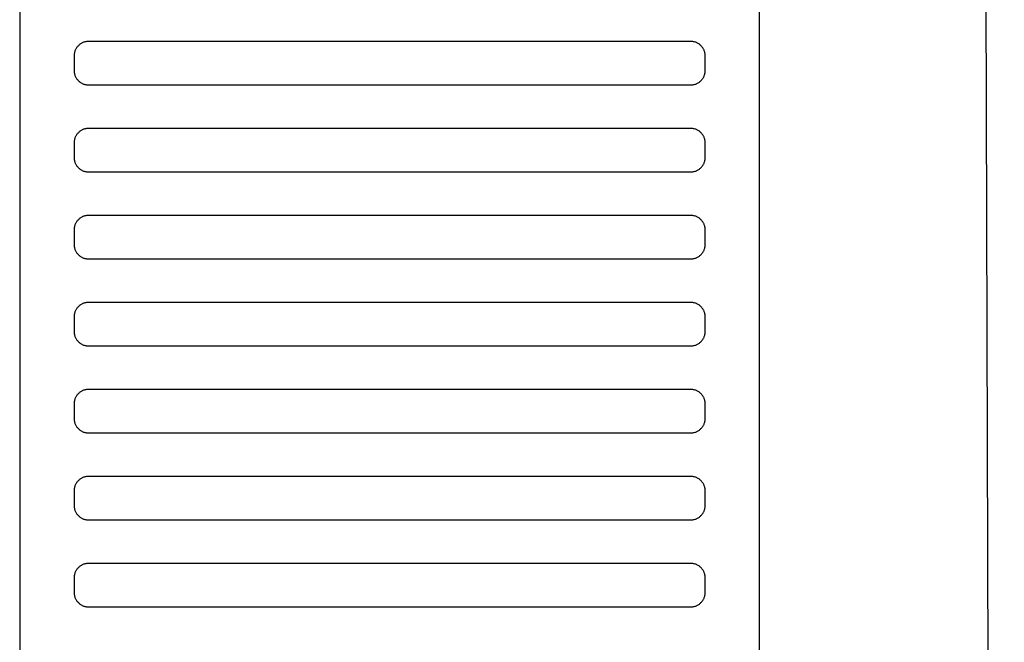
# Model space of a CAD drawing. Header units: millimetres. Extents: x -32221 to 212500, y 31663 to 93766.
# Tile 171 of 256: x 26523 to 26659, y 60216 to 60302. Entities that reach past the tile are written whole.
import ezdxf

# ---------------------------------------------------------------- set-up
doc = ezdxf.new("R2010")
doc.units = ezdxf.units.MM
doc.layers.add('Sciany', color=250, linetype='Continuous')
doc.layers.add('Wyposazenie', color=250, linetype='Continuous')

msp = doc.modelspace()

# ---------------------------------------------------------------- linework, layer by layer
at = {"layer": 'Sciany'}
msp.add_line((26651.608, 61702.056), (26658.56, 59494.939), dxfattribs=at)
at = {"layer": 'Wyposazenie'}
for points in [[(26624.827, 59922.631), (26624.827, 61437.591), (26522.827, 61437.591), (26522.827, 59922.631)], [(26615.327, 60292.591), (26615.43, 60292.593), (26615.531, 60292.601), (26615.631, 60292.614), (26615.73, 60292.632), (26615.827, 60292.654), (26615.921, 60292.681), (26616.014, 60292.712), (26616.105, 60292.748), (26616.194, 60292.788), (26616.28, 60292.832), (26616.364, 60292.881), (26616.445, 60292.933), (26616.523, 60292.988), (26616.599, 60293.048), (26616.671, 60293.111), (26616.741, 60293.177), (26616.807, 60293.246), (26616.87, 60293.319), (26616.929, 60293.395), (26616.985, 60293.473), (26617.037, 60293.554), (26617.085, 60293.638), (26617.13, 60293.724), (26617.17, 60293.813), (26617.206, 60293.904), (26617.237, 60293.996), (26617.264, 60294.091), (26617.286, 60294.188), (26617.304, 60294.287), (26617.317, 60294.387), (26617.324, 60294.488), (26617.327, 60294.591), (26617.327, 60296.591), (26617.324, 60296.694), (26617.317, 60296.795), (26617.304, 60296.895), (26617.286, 60296.994), (26617.264, 60297.09), (26617.237, 60297.185), (26617.206, 60297.278), (26617.17, 60297.369), (26617.13, 60297.457), (26617.085, 60297.544), (26617.037, 60297.627), (26616.985, 60297.709), (26616.929, 60297.787), (26616.87, 60297.863), (26616.807, 60297.935), (26616.741, 60298.005), (26616.671, 60298.071), (26616.599, 60298.134), (26616.523, 60298.193), (26616.445, 60298.249), (26616.364, 60298.301), (26616.28, 60298.349), (26616.194, 60298.393), (26616.105, 60298.434), (26616.014, 60298.469), (26615.921, 60298.501), (26615.827, 60298.528), (26615.73, 60298.55), (26615.631, 60298.568), (26615.531, 60298.581), (26615.43, 60298.588), (26615.327, 60298.591), (26532.327, 60298.591), (26532.224, 60298.588), (26532.123, 60298.581), (26532.023, 60298.568), (26531.924, 60298.55), (26531.828, 60298.528), (26531.733, 60298.501), (26531.64, 60298.469), (26531.549, 60298.434), (26531.46, 60298.393), (26531.374, 60298.349), (26531.29, 60298.301), (26531.209, 60298.249), (26531.131, 60298.193), (26531.055, 60298.134), (26530.983, 60298.071), (26530.913, 60298.005), (26530.847, 60297.935), (26530.784, 60297.863), (26530.725, 60297.787), (26530.669, 60297.709), (26530.617, 60297.627), (26530.569, 60297.544), (26530.524, 60297.457), (26530.484, 60297.369), (26530.448, 60297.278), (26530.417, 60297.185), (26530.39, 60297.09), (26530.368, 60296.994), (26530.35, 60296.895), (26530.337, 60296.795), (26530.33, 60296.694), (26530.327, 60296.591), (26530.327, 60294.591), (26530.33, 60294.488), (26530.337, 60294.387), (26530.35, 60294.287), (26530.368, 60294.188), (26530.39, 60294.091), (26530.417, 60293.996), (26530.448, 60293.904), (26530.484, 60293.813), (26530.524, 60293.724), (26530.569, 60293.638), (26530.617, 60293.554), (26530.669, 60293.473), (26530.725, 60293.395), (26530.784, 60293.319), (26530.847, 60293.246), (26530.913, 60293.177), (26530.983, 60293.111), (26531.055, 60293.048), (26531.131, 60292.988), (26531.209, 60292.933), (26531.29, 60292.881), (26531.374, 60292.832), (26531.46, 60292.788), (26531.549, 60292.748), (26531.64, 60292.712), (26531.733, 60292.681), (26531.828, 60292.654), (26531.924, 60292.632), (26532.023, 60292.614), (26532.123, 60292.601), (26532.224, 60292.593), (26532.327, 60292.591)], [(26615.327, 60280.591), (26615.43, 60280.593), (26615.531, 60280.601), (26615.631, 60280.614), (26615.73, 60280.632), (26615.827, 60280.654), (26615.921, 60280.681), (26616.014, 60280.712), (26616.105, 60280.748), (26616.194, 60280.788), (26616.28, 60280.832), (26616.364, 60280.881), (26616.445, 60280.933), (26616.523, 60280.988), (26616.599, 60281.048), (26616.671, 60281.111), (26616.741, 60281.177), (26616.807, 60281.246), (26616.87, 60281.319), (26616.929, 60281.395), (26616.985, 60281.473), (26617.037, 60281.554), (26617.085, 60281.638), (26617.13, 60281.724), (26617.17, 60281.813), (26617.206, 60281.904), (26617.237, 60281.996), (26617.264, 60282.091), (26617.286, 60282.188), (26617.304, 60282.287), (26617.317, 60282.387), (26617.324, 60282.488), (26617.327, 60282.591), (26617.327, 60284.591), (26617.324, 60284.694), (26617.317, 60284.795), (26617.304, 60284.895), (26617.286, 60284.994), (26617.264, 60285.09), (26617.237, 60285.185), (26617.206, 60285.278), (26617.17, 60285.369), (26617.13, 60285.457), (26617.085, 60285.544), (26617.037, 60285.627), (26616.985, 60285.709), (26616.929, 60285.787), (26616.87, 60285.863), (26616.807, 60285.935), (26616.741, 60286.005), (26616.671, 60286.071), (26616.599, 60286.134), (26616.523, 60286.193), (26616.445, 60286.249), (26616.364, 60286.301), (26616.28, 60286.349), (26616.194, 60286.393), (26616.105, 60286.434), (26616.014, 60286.469), (26615.921, 60286.501), (26615.827, 60286.528), (26615.73, 60286.55), (26615.631, 60286.568), (26615.531, 60286.581), (26615.43, 60286.588), (26615.327, 60286.591), (26532.327, 60286.591), (26532.224, 60286.588), (26532.123, 60286.581), (26532.023, 60286.568), (26531.924, 60286.55), (26531.828, 60286.528), (26531.733, 60286.501), (26531.64, 60286.469), (26531.549, 60286.434), (26531.46, 60286.393), (26531.374, 60286.349), (26531.29, 60286.301), (26531.209, 60286.249), (26531.131, 60286.193), (26531.055, 60286.134), (26530.983, 60286.071), (26530.913, 60286.005), (26530.847, 60285.935), (26530.784, 60285.863), (26530.725, 60285.787), (26530.669, 60285.709), (26530.617, 60285.627), (26530.569, 60285.544), (26530.524, 60285.457), (26530.484, 60285.369), (26530.448, 60285.278), (26530.417, 60285.185), (26530.39, 60285.09), (26530.368, 60284.994), (26530.35, 60284.895), (26530.337, 60284.795), (26530.33, 60284.694), (26530.327, 60284.591), (26530.327, 60282.591), (26530.33, 60282.488), (26530.337, 60282.387), (26530.35, 60282.287), (26530.368, 60282.188), (26530.39, 60282.091), (26530.417, 60281.996), (26530.448, 60281.904), (26530.484, 60281.813), (26530.524, 60281.724), (26530.569, 60281.638), (26530.617, 60281.554), (26530.669, 60281.473), (26530.725, 60281.395), (26530.784, 60281.319), (26530.847, 60281.246), (26530.913, 60281.177), (26530.983, 60281.111), (26531.055, 60281.048), (26531.131, 60280.988), (26531.209, 60280.933), (26531.29, 60280.881), (26531.374, 60280.832), (26531.46, 60280.788), (26531.549, 60280.748), (26531.64, 60280.712), (26531.733, 60280.681), (26531.828, 60280.654), (26531.924, 60280.632), (26532.023, 60280.614), (26532.123, 60280.601), (26532.224, 60280.593), (26532.327, 60280.591)], [(26615.327, 60268.591), (26615.43, 60268.593), (26615.531, 60268.601), (26615.631, 60268.614), (26615.73, 60268.632), (26615.827, 60268.654), (26615.921, 60268.681), (26616.014, 60268.712), (26616.105, 60268.748), (26616.194, 60268.788), (26616.28, 60268.832), (26616.364, 60268.881), (26616.445, 60268.933), (26616.523, 60268.988), (26616.599, 60269.048), (26616.671, 60269.111), (26616.741, 60269.177), (26616.807, 60269.246), (26616.87, 60269.319), (26616.929, 60269.395), (26616.985, 60269.473), (26617.037, 60269.554), (26617.085, 60269.638), (26617.13, 60269.724), (26617.17, 60269.813), (26617.206, 60269.904), (26617.237, 60269.996), (26617.264, 60270.091), (26617.286, 60270.188), (26617.304, 60270.287), (26617.317, 60270.387), (26617.324, 60270.488), (26617.327, 60270.591), (26617.327, 60272.591), (26617.324, 60272.694), (26617.317, 60272.795), (26617.304, 60272.895), (26617.286, 60272.994), (26617.264, 60273.09), (26617.237, 60273.185), (26617.206, 60273.278), (26617.17, 60273.369), (26617.13, 60273.457), (26617.085, 60273.544), (26617.037, 60273.627), (26616.985, 60273.709), (26616.929, 60273.787), (26616.87, 60273.863), (26616.807, 60273.935), (26616.741, 60274.005), (26616.671, 60274.071), (26616.599, 60274.134), (26616.523, 60274.193), (26616.445, 60274.249), (26616.364, 60274.301), (26616.28, 60274.349), (26616.194, 60274.393), (26616.105, 60274.434), (26616.014, 60274.469), (26615.921, 60274.501), (26615.827, 60274.528), (26615.73, 60274.55), (26615.631, 60274.568), (26615.531, 60274.581), (26615.43, 60274.588), (26615.327, 60274.591), (26532.327, 60274.591), (26532.224, 60274.588), (26532.123, 60274.581), (26532.023, 60274.568), (26531.924, 60274.55), (26531.828, 60274.528), (26531.733, 60274.501), (26531.64, 60274.469), (26531.549, 60274.434), (26531.46, 60274.393), (26531.374, 60274.349), (26531.29, 60274.301), (26531.209, 60274.249), (26531.131, 60274.193), (26531.055, 60274.134), (26530.983, 60274.071), (26530.913, 60274.005), (26530.847, 60273.935), (26530.784, 60273.863), (26530.725, 60273.787), (26530.669, 60273.709), (26530.617, 60273.627), (26530.569, 60273.544), (26530.524, 60273.457), (26530.484, 60273.369), (26530.448, 60273.278), (26530.417, 60273.185), (26530.39, 60273.09), (26530.368, 60272.994), (26530.35, 60272.895), (26530.337, 60272.795), (26530.33, 60272.694), (26530.327, 60272.591), (26530.327, 60270.591), (26530.33, 60270.488), (26530.337, 60270.387), (26530.35, 60270.287), (26530.368, 60270.188), (26530.39, 60270.091), (26530.417, 60269.996), (26530.448, 60269.904), (26530.484, 60269.813), (26530.524, 60269.724), (26530.569, 60269.638), (26530.617, 60269.554), (26530.669, 60269.473), (26530.725, 60269.395), (26530.784, 60269.319), (26530.847, 60269.246), (26530.913, 60269.177), (26530.983, 60269.111), (26531.055, 60269.048), (26531.131, 60268.988), (26531.209, 60268.933), (26531.29, 60268.881), (26531.374, 60268.832), (26531.46, 60268.788), (26531.549, 60268.748), (26531.64, 60268.712), (26531.733, 60268.681), (26531.828, 60268.654), (26531.924, 60268.632), (26532.023, 60268.614), (26532.123, 60268.601), (26532.224, 60268.593), (26532.327, 60268.591)], [(26615.327, 60256.591), (26615.43, 60256.593), (26615.531, 60256.601), (26615.631, 60256.614), (26615.73, 60256.632), (26615.827, 60256.654), (26615.921, 60256.681), (26616.014, 60256.712), (26616.105, 60256.748), (26616.194, 60256.788), (26616.28, 60256.832), (26616.364, 60256.881), (26616.445, 60256.933), (26616.523, 60256.988), (26616.599, 60257.048), (26616.671, 60257.111), (26616.741, 60257.177), (26616.807, 60257.246), (26616.87, 60257.319), (26616.929, 60257.395), (26616.985, 60257.473), (26617.037, 60257.554), (26617.085, 60257.638), (26617.13, 60257.724), (26617.17, 60257.813), (26617.206, 60257.904), (26617.237, 60257.996), (26617.264, 60258.091), (26617.286, 60258.188), (26617.304, 60258.287), (26617.317, 60258.387), (26617.324, 60258.488), (26617.327, 60258.591), (26617.327, 60260.591), (26617.324, 60260.694), (26617.317, 60260.795), (26617.304, 60260.895), (26617.286, 60260.994), (26617.264, 60261.09), (26617.237, 60261.185), (26617.206, 60261.278), (26617.17, 60261.369), (26617.13, 60261.457), (26617.085, 60261.544), (26617.037, 60261.627), (26616.985, 60261.709), (26616.929, 60261.787), (26616.87, 60261.863), (26616.807, 60261.935), (26616.741, 60262.005), (26616.671, 60262.071), (26616.599, 60262.134), (26616.523, 60262.193), (26616.445, 60262.249), (26616.364, 60262.301), (26616.28, 60262.349), (26616.194, 60262.393), (26616.105, 60262.434), (26616.014, 60262.469), (26615.921, 60262.501), (26615.827, 60262.528), (26615.73, 60262.55), (26615.631, 60262.568), (26615.531, 60262.581), (26615.43, 60262.588), (26615.327, 60262.591), (26532.327, 60262.591), (26532.224, 60262.588), (26532.123, 60262.581), (26532.023, 60262.568), (26531.924, 60262.55), (26531.828, 60262.528), (26531.733, 60262.501), (26531.64, 60262.469), (26531.549, 60262.434), (26531.46, 60262.393), (26531.374, 60262.349), (26531.29, 60262.301), (26531.209, 60262.249), (26531.131, 60262.193), (26531.055, 60262.134), (26530.983, 60262.071), (26530.913, 60262.005), (26530.847, 60261.935), (26530.784, 60261.863), (26530.725, 60261.787), (26530.669, 60261.709), (26530.617, 60261.627), (26530.569, 60261.544), (26530.524, 60261.457), (26530.484, 60261.369), (26530.448, 60261.278), (26530.417, 60261.185), (26530.39, 60261.09), (26530.368, 60260.994), (26530.35, 60260.895), (26530.337, 60260.795), (26530.33, 60260.694), (26530.327, 60260.591), (26530.327, 60258.591), (26530.33, 60258.488), (26530.337, 60258.387), (26530.35, 60258.287), (26530.368, 60258.188), (26530.39, 60258.091), (26530.417, 60257.996), (26530.448, 60257.904), (26530.484, 60257.813), (26530.524, 60257.724), (26530.569, 60257.638), (26530.617, 60257.554), (26530.669, 60257.473), (26530.725, 60257.395), (26530.784, 60257.319), (26530.847, 60257.246), (26530.913, 60257.177), (26530.983, 60257.111), (26531.055, 60257.048), (26531.131, 60256.988), (26531.209, 60256.933), (26531.29, 60256.881), (26531.374, 60256.832), (26531.46, 60256.788), (26531.549, 60256.748), (26531.64, 60256.712), (26531.733, 60256.681), (26531.828, 60256.654), (26531.924, 60256.632), (26532.023, 60256.614), (26532.123, 60256.601), (26532.224, 60256.593), (26532.327, 60256.591)], [(26615.327, 60244.591), (26615.43, 60244.593), (26615.531, 60244.601), (26615.631, 60244.614), (26615.73, 60244.632), (26615.827, 60244.654), (26615.921, 60244.681), (26616.014, 60244.712), (26616.105, 60244.748), (26616.194, 60244.788), (26616.28, 60244.832), (26616.364, 60244.881), (26616.445, 60244.933), (26616.523, 60244.988), (26616.599, 60245.048), (26616.671, 60245.111), (26616.741, 60245.177), (26616.807, 60245.246), (26616.87, 60245.319), (26616.929, 60245.395), (26616.985, 60245.473), (26617.037, 60245.554), (26617.085, 60245.638), (26617.13, 60245.724), (26617.17, 60245.813), (26617.206, 60245.904), (26617.237, 60245.996), (26617.264, 60246.091), (26617.286, 60246.188), (26617.304, 60246.287), (26617.317, 60246.387), (26617.324, 60246.488), (26617.327, 60246.591), (26617.327, 60248.591), (26617.324, 60248.694), (26617.317, 60248.795), (26617.304, 60248.895), (26617.286, 60248.994), (26617.264, 60249.09), (26617.237, 60249.185), (26617.206, 60249.278), (26617.17, 60249.369), (26617.13, 60249.457), (26617.085, 60249.544), (26617.037, 60249.627), (26616.985, 60249.709), (26616.929, 60249.787), (26616.87, 60249.863), (26616.807, 60249.935), (26616.741, 60250.005), (26616.671, 60250.071), (26616.599, 60250.134), (26616.523, 60250.193), (26616.445, 60250.249), (26616.364, 60250.301), (26616.28, 60250.349), (26616.194, 60250.393), (26616.105, 60250.434), (26616.014, 60250.469), (26615.921, 60250.501), (26615.827, 60250.528), (26615.73, 60250.55), (26615.631, 60250.568), (26615.531, 60250.581), (26615.43, 60250.588), (26615.327, 60250.591), (26532.327, 60250.591), (26532.224, 60250.588), (26532.123, 60250.581), (26532.023, 60250.568), (26531.924, 60250.55), (26531.828, 60250.528), (26531.733, 60250.501), (26531.64, 60250.469), (26531.549, 60250.434), (26531.46, 60250.393), (26531.374, 60250.349), (26531.29, 60250.301), (26531.209, 60250.249), (26531.131, 60250.193), (26531.055, 60250.134), (26530.983, 60250.071), (26530.913, 60250.005), (26530.847, 60249.935), (26530.784, 60249.863), (26530.725, 60249.787), (26530.669, 60249.709), (26530.617, 60249.627), (26530.569, 60249.544), (26530.524, 60249.457), (26530.484, 60249.369), (26530.448, 60249.278), (26530.417, 60249.185), (26530.39, 60249.09), (26530.368, 60248.994), (26530.35, 60248.895), (26530.337, 60248.795), (26530.33, 60248.694), (26530.327, 60248.591), (26530.327, 60246.591), (26530.33, 60246.488), (26530.337, 60246.387), (26530.35, 60246.287), (26530.368, 60246.188), (26530.39, 60246.091), (26530.417, 60245.996), (26530.448, 60245.904), (26530.484, 60245.813), (26530.524, 60245.724), (26530.569, 60245.638), (26530.617, 60245.554), (26530.669, 60245.473), (26530.725, 60245.395), (26530.784, 60245.319), (26530.847, 60245.246), (26530.913, 60245.177), (26530.983, 60245.111), (26531.055, 60245.048), (26531.131, 60244.988), (26531.209, 60244.933), (26531.29, 60244.881), (26531.374, 60244.832), (26531.46, 60244.788), (26531.549, 60244.748), (26531.64, 60244.712), (26531.733, 60244.681), (26531.828, 60244.654), (26531.924, 60244.632), (26532.023, 60244.614), (26532.123, 60244.601), (26532.224, 60244.593), (26532.327, 60244.591)], [(26615.327, 60232.591), (26615.43, 60232.593), (26615.531, 60232.601), (26615.631, 60232.614), (26615.73, 60232.632), (26615.827, 60232.654), (26615.921, 60232.681), (26616.014, 60232.712), (26616.105, 60232.748), (26616.194, 60232.788), (26616.28, 60232.832), (26616.364, 60232.881), (26616.445, 60232.933), (26616.523, 60232.988), (26616.599, 60233.048), (26616.671, 60233.111), (26616.741, 60233.177), (26616.807, 60233.246), (26616.87, 60233.319), (26616.929, 60233.395), (26616.985, 60233.473), (26617.037, 60233.554), (26617.085, 60233.638), (26617.13, 60233.724), (26617.17, 60233.813), (26617.206, 60233.904), (26617.237, 60233.996), (26617.264, 60234.091), (26617.286, 60234.188), (26617.304, 60234.287), (26617.317, 60234.387), (26617.324, 60234.488), (26617.327, 60234.591), (26617.327, 60236.591), (26617.324, 60236.694), (26617.317, 60236.795), (26617.304, 60236.895), (26617.286, 60236.994), (26617.264, 60237.09), (26617.237, 60237.185), (26617.206, 60237.278), (26617.17, 60237.369), (26617.13, 60237.457), (26617.085, 60237.544), (26617.037, 60237.627), (26616.985, 60237.709), (26616.929, 60237.787), (26616.87, 60237.863), (26616.807, 60237.935), (26616.741, 60238.005), (26616.671, 60238.071), (26616.599, 60238.134), (26616.523, 60238.193), (26616.445, 60238.249), (26616.364, 60238.301), (26616.28, 60238.349), (26616.194, 60238.393), (26616.105, 60238.434), (26616.014, 60238.469), (26615.921, 60238.501), (26615.827, 60238.528), (26615.73, 60238.55), (26615.631, 60238.568), (26615.531, 60238.581), (26615.43, 60238.588), (26615.327, 60238.591), (26532.327, 60238.591), (26532.224, 60238.588), (26532.123, 60238.581), (26532.023, 60238.568), (26531.924, 60238.55), (26531.828, 60238.528), (26531.733, 60238.501), (26531.64, 60238.469), (26531.549, 60238.434), (26531.46, 60238.393), (26531.374, 60238.349), (26531.29, 60238.301), (26531.209, 60238.249), (26531.131, 60238.193), (26531.055, 60238.134), (26530.983, 60238.071), (26530.913, 60238.005), (26530.847, 60237.935), (26530.784, 60237.863), (26530.725, 60237.787), (26530.669, 60237.709), (26530.617, 60237.627), (26530.569, 60237.544), (26530.524, 60237.457), (26530.484, 60237.369), (26530.448, 60237.278), (26530.417, 60237.185), (26530.39, 60237.09), (26530.368, 60236.994), (26530.35, 60236.895), (26530.337, 60236.795), (26530.33, 60236.694), (26530.327, 60236.591), (26530.327, 60234.591), (26530.33, 60234.488), (26530.337, 60234.387), (26530.35, 60234.287), (26530.368, 60234.188), (26530.39, 60234.091), (26530.417, 60233.996), (26530.448, 60233.904), (26530.484, 60233.813), (26530.524, 60233.724), (26530.569, 60233.638), (26530.617, 60233.554), (26530.669, 60233.473), (26530.725, 60233.395), (26530.784, 60233.319), (26530.847, 60233.246), (26530.913, 60233.177), (26530.983, 60233.111), (26531.055, 60233.048), (26531.131, 60232.988), (26531.209, 60232.933), (26531.29, 60232.881), (26531.374, 60232.832), (26531.46, 60232.788), (26531.549, 60232.748), (26531.64, 60232.712), (26531.733, 60232.681), (26531.828, 60232.654), (26531.924, 60232.632), (26532.023, 60232.614), (26532.123, 60232.601), (26532.224, 60232.593), (26532.327, 60232.591)], [(26615.327, 60220.591), (26615.43, 60220.593), (26615.531, 60220.601), (26615.631, 60220.614), (26615.73, 60220.632), (26615.827, 60220.654), (26615.921, 60220.681), (26616.014, 60220.712), (26616.105, 60220.748), (26616.194, 60220.788), (26616.28, 60220.832), (26616.364, 60220.881), (26616.445, 60220.933), (26616.523, 60220.989), (26616.599, 60221.048), (26616.671, 60221.111), (26616.741, 60221.177), (26616.807, 60221.246), (26616.87, 60221.319), (26616.929, 60221.395), (26616.985, 60221.473), (26617.037, 60221.554), (26617.085, 60221.638), (26617.13, 60221.724), (26617.17, 60221.813), (26617.206, 60221.904), (26617.237, 60221.996), (26617.264, 60222.091), (26617.286, 60222.188), (26617.304, 60222.287), (26617.317, 60222.387), (26617.324, 60222.488), (26617.327, 60222.591), (26617.327, 60224.591), (26617.324, 60224.694), (26617.317, 60224.795), (26617.304, 60224.895), (26617.286, 60224.994), (26617.264, 60225.09), (26617.237, 60225.185), (26617.206, 60225.278), (26617.17, 60225.369), (26617.13, 60225.457), (26617.085, 60225.544), (26617.037, 60225.627), (26616.985, 60225.709), (26616.929, 60225.787), (26616.87, 60225.863), (26616.807, 60225.935), (26616.741, 60226.005), (26616.671, 60226.071), (26616.599, 60226.134), (26616.523, 60226.193), (26616.445, 60226.249), (26616.364, 60226.301), (26616.28, 60226.349), (26616.194, 60226.393), (26616.105, 60226.434), (26616.014, 60226.469), (26615.921, 60226.501), (26615.827, 60226.528), (26615.73, 60226.55), (26615.631, 60226.568), (26615.531, 60226.581), (26615.43, 60226.588), (26615.327, 60226.591), (26532.327, 60226.591), (26532.224, 60226.588), (26532.123, 60226.581), (26532.023, 60226.568), (26531.924, 60226.55), (26531.828, 60226.528), (26531.733, 60226.501), (26531.64, 60226.469), (26531.549, 60226.434), (26531.46, 60226.393), (26531.374, 60226.349), (26531.29, 60226.301), (26531.209, 60226.249), (26531.131, 60226.193), (26531.055, 60226.134), (26530.983, 60226.071), (26530.913, 60226.005), (26530.847, 60225.935), (26530.784, 60225.863), (26530.725, 60225.787), (26530.669, 60225.709), (26530.617, 60225.627), (26530.569, 60225.544), (26530.524, 60225.457), (26530.484, 60225.369), (26530.448, 60225.278), (26530.417, 60225.185), (26530.39, 60225.09), (26530.368, 60224.994), (26530.35, 60224.895), (26530.337, 60224.795), (26530.33, 60224.694), (26530.327, 60224.591), (26530.327, 60222.591), (26530.33, 60222.488), (26530.337, 60222.387), (26530.35, 60222.287), (26530.368, 60222.188), (26530.39, 60222.091), (26530.417, 60221.996), (26530.448, 60221.904), (26530.484, 60221.813), (26530.524, 60221.724), (26530.569, 60221.638), (26530.617, 60221.554), (26530.669, 60221.473), (26530.725, 60221.395), (26530.784, 60221.319), (26530.847, 60221.246), (26530.913, 60221.177), (26530.983, 60221.111), (26531.055, 60221.048), (26531.131, 60220.988), (26531.209, 60220.933), (26531.29, 60220.881), (26531.374, 60220.832), (26531.46, 60220.788), (26531.549, 60220.748), (26531.64, 60220.712), (26531.733, 60220.681), (26531.828, 60220.654), (26531.924, 60220.632), (26532.023, 60220.614), (26532.123, 60220.601), (26532.224, 60220.593), (26532.327, 60220.591)]]:
    msp.add_lwpolyline(points, close=True, dxfattribs=at)

doc.saveas('drawing.dxf')
